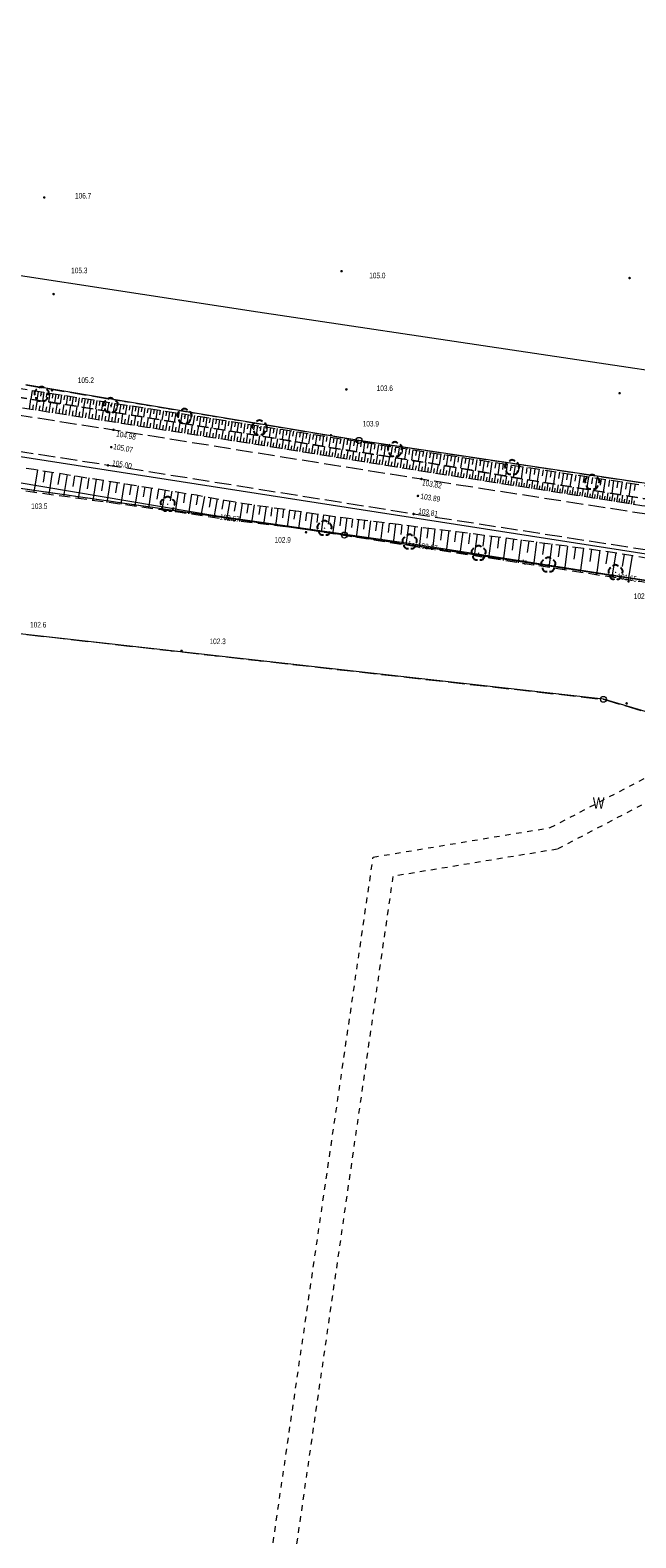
# Model space of a CAD drawing. Header units: inches. Extents: x 6497603 to 6502483, y 5925790 to 5934357.
# Tile 35 of 256: x 6500043 to 6500124, y 5926138 to 5926341. Entities that reach past the tile are written whole.
import ezdxf
from ezdxf.enums import TextEntityAlignment as Align

# ---------------------------------------------------------------- set-up
doc = ezdxf.new("R2010")
doc.units = ezdxf.units.IN
doc.header["$MEASUREMENT"] = 0
for name, pattern in [('1.5_0.75', [2.25, 1.5, -0.75]), ('2.25_0.75', [3, 2.25, -0.75]), ('219-1000', [0, 0]), ('egkk-1000', [3, 2.25, -0.75]), ('egug-1000', [1.5, 0.75, -0.75])]:
    doc.linetypes.add(name, pattern=pattern)
for name, color, linetype in [('000 Inne (niezydentyfikowane)', 7, 'Continuous'), ('202-punkt graniczny', 7, 'Continuous'), ('210-oznaczenie konturu użytku gruntowego', 7, 'Continuous'), ('217-kontur klasyfikacyjny', 7, 'Continuous'), ('218-kontur użytku gruntowego', 7, 'Continuous'), ('219-działka ewidencyjna', 7, 'Continuous'), ('drzewo liściaste', 7, 'Continuous'), ('jezdnia', 7, 'Continuous'), ('pikieta naturalna', 7, 'Continuous'), ('pikieta naturalna-Atr2', 7, 'Continuous'), ('pikieta sztuczna', 7, 'Continuous'), ('pikieta sztuczna-Atr2', 7, 'Continuous'), ('przewód telekomunikacyjny podziemny', 7, 'Continuous'), ('przewód telekomunikacyjny podziemny-Atr1', 7, 'Continuous'), ('rzędna', 7, 'Continuous'), ('rzędna-Atr2', 7, 'Continuous'), ('skarpa nieumocniona', 7, 'Continuous')]:
    doc.layers.add(name, color=color, linetype=linetype)
doc.styles.get("Standard").update_dxf_attribs({"font": 'arial.ttf'})

# ---------------------------------------------------------------- blocks, each defined once
blk = doc.blocks.new('202')
at = {"color": 0, "linetype": 'Continuous', "lineweight": 0}
blk.add_circle((0, 0), 0.4, dxfattribs=at)
blk = doc.blocks.new('OP021')
at = {"linetype": 'Continuous', "lineweight": 13}
h = blk.add_hatch(color=0, dxfattribs=at)
edge = h.paths.add_edge_path()
edge.add_arc((0, 0), 0.1, 0, 360)
at = {"color": 0, "linetype": 'Continuous', "lineweight": -3}
for centre, start, end in [((-0.476, 0.154), 110.388, 213.756), ((0, 0.5), 38.316, 141.684), ((0.476, 0.154), 326.244, 69.612), ((-0.294, -0.404), 182.272, 285.64), ((0.294, -0.404), 254.36, 357.728), ((0.294, -0.404), 254.36, 357.728)]:
    blk.add_arc(centre, 0.5, start, end, dxfattribs=at)
blk = doc.blocks.new('PW01')
at = {"linetype": 'Continuous', "lineweight": 13}
h = blk.add_hatch(color=0, dxfattribs=at)
edge = h.paths.add_edge_path()
edge.add_arc((0, 0), 0.18, 0, 360)

msp = doc.modelspace()

# ---------------------------------------------------------------- linework, layer by layer
at = {"layer": '000 Inne (niezydentyfikowane)', "color": 7, "linetype": 'Continuous', "lineweight": 18, "flags": 128}
for points in [[(6500042.53, 5926290.03), (6500042.74, 5926291.37)], [(6500042.92, 5926292.55), (6500042.74, 5926291.37)], [(6500043.32, 5926292.49), (6500043.23, 5926291.9)], [(6500043.71, 5926292.43), (6500043.53, 5926291.25)], [(6500044.11, 5926292.37), (6500044.02, 5926291.78)], [(6500044.5, 5926292.31), (6500044.32, 5926291.12)], [(6500044.9, 5926292.25), (6500044.81, 5926291.65)], [(6500045.29, 5926292.19), (6500045.11, 5926291)], [(6500045.69, 5926292.12), (6500045.6, 5926291.53)], [(6500046.08, 5926292.06), (6500045.9, 5926290.88)], [(6500046.48, 5926292), (6500046.38, 5926291.41)], [(6500046.87, 5926291.94), (6500046.69, 5926290.76)], [(6500047.26, 5926291.88), (6500047.17, 5926291.29)], [(6500047.66, 5926291.82), (6500047.47, 5926290.64)], [(6500048.05, 5926291.76), (6500047.96, 5926291.17)], [(6500048.44, 5926291.7), (6500048.26, 5926290.52)], [(6500048.84, 5926291.63), (6500048.74, 5926291.04)], [(6500049.23, 5926291.57), (6500049.05, 5926290.39)], [(6500049.62, 5926291.51), (6500049.53, 5926290.92)], [(6500050.02, 5926291.45), (6500049.83, 5926290.26)], [(6500050.42, 5926291.39), (6500050.32, 5926290.79)], [(6500042.98, 5926289.96), (6500043.08, 5926290.63)], [(6500043.42, 5926289.89), (6500043.63, 5926291.23)], [(6500043.87, 5926289.83), (6500043.97, 5926290.49)], [(6500044.31, 5926289.76), (6500044.52, 5926291.09)], [(6500044.76, 5926289.69), (6500044.86, 5926290.36)], [(6500045.2, 5926289.62), (6500045.41, 5926290.96)], [(6500045.65, 5926289.55), (6500045.75, 5926290.22)], [(6500046.1, 5926289.48), (6500046.3, 5926290.82)], [(6500046.54, 5926289.41), (6500046.65, 5926290.08)], [(6500046.99, 5926289.34), (6500047.2, 5926290.68)], [(6500047.44, 5926289.27), (6500047.54, 5926289.94)], [(6500047.88, 5926289.2), (6500048.09, 5926290.54)], [(6500048.33, 5926289.13), (6500048.43, 5926289.8)], [(6500048.77, 5926289.07), (6500048.98, 5926290.4)], [(6500049.22, 5926289), (6500049.32, 5926289.66)], [(6500049.66, 5926288.93), (6500049.87, 5926290.26)], [(6500050.1, 5926288.86), (6500050.21, 5926289.52)], [(6500050.54, 5926288.79), (6500050.75, 5926290.12)], [(6500050.81, 5926291.33), (6500050.63, 5926290.14)], [(6500050.98, 5926288.72), (6500051.09, 5926289.38)], [(6500051.21, 5926291.27), (6500051.12, 5926290.67)], [(6500051.61, 5926291.2), (6500051.42, 5926290.01)], [(6500051.42, 5926288.65), (6500051.63, 5926289.97)], [(6500052.01, 5926291.14), (6500051.91, 5926290.54)], [(6500052.41, 5926291.08), (6500052.22, 5926289.88)], [(6500052.3, 5926288.52), (6500052.5, 5926289.83)], [(6500052.81, 5926291.02), (6500052.71, 5926290.42)], [(6500053.21, 5926290.96), (6500053.02, 5926289.75)], [(6500053.17, 5926288.38), (6500053.38, 5926289.69)], [(6500053.61, 5926290.89), (6500053.51, 5926290.29)], [(6500054.01, 5926290.83), (6500053.82, 5926289.62)], [(6500054.04, 5926288.25), (6500054.25, 5926289.55)], [(6500054.41, 5926290.77), (6500054.32, 5926290.16)], [(6500054.82, 5926290.71), (6500054.63, 5926289.49)], [(6500054.91, 5926288.11), (6500055.11, 5926289.41)], [(6500055.22, 5926290.64), (6500055.13, 5926290.03)], [(6500055.63, 5926290.58), (6500055.44, 5926289.36)], [(6500056.04, 5926290.52), (6500055.94, 5926289.9)], [(6500056.44, 5926290.45), (6500056.25, 5926289.23)], [(6500056.85, 5926290.39), (6500056.76, 5926289.78)], [(6500057.26, 5926290.33), (6500057.07, 5926289.1)], [(6500057.67, 5926290.26), (6500057.57, 5926289.65)], [(6500058.08, 5926290.2), (6500057.89, 5926288.96)], [(6500058.49, 5926290.13), (6500058.4, 5926289.52)], [(6500058.9, 5926290.07), (6500058.71, 5926288.83)], [(6500059.32, 5926290.01), (6500059.22, 5926289.39)], [(6500059.73, 5926289.94), (6500059.54, 5926288.7)], [(6500060.14, 5926289.88), (6500060.05, 5926289.26)], [(6500060.56, 5926289.81), (6500060.36, 5926288.57)], [(6500060.97, 5926289.75), (6500060.88, 5926289.12)], [(6500061.39, 5926289.68), (6500061.19, 5926288.43)], [(6500061.81, 5926289.62), (6500061.71, 5926288.99)], [(6500062.22, 5926289.55), (6500062.03, 5926288.3)], [(6500062.64, 5926289.49), (6500062.54, 5926288.86)], [(6500063.06, 5926289.42), (6500062.86, 5926288.16)], [(6500063.48, 5926289.35), (6500063.38, 5926288.73)], [(6500051.86, 5926288.59), (6500051.96, 5926289.24)], [(6500052.74, 5926288.45), (6500052.84, 5926289.11)], [(6500053.61, 5926288.31), (6500053.71, 5926288.97)], [(6500054.48, 5926288.18), (6500054.58, 5926288.83)], [(6500055.34, 5926288.04), (6500055.45, 5926288.69)], [(6500055.78, 5926287.98), (6500055.98, 5926289.27)], [(6500056.21, 5926287.91), (6500056.31, 5926288.56)], [(6500056.64, 5926287.84), (6500056.84, 5926289.13)], [(6500057.07, 5926287.77), (6500057.17, 5926288.42)], [(6500057.5, 5926287.71), (6500057.7, 5926288.99)], [(6500057.93, 5926287.64), (6500058.03, 5926288.28)], [(6500058.35, 5926287.57), (6500058.56, 5926288.86)], [(6500058.78, 5926287.51), (6500058.88, 5926288.15)], [(6500059.21, 5926287.44), (6500059.41, 5926288.72)], [(6500059.63, 5926287.37), (6500059.73, 5926288.01)], [(6500060.06, 5926287.31), (6500060.26, 5926288.58)], [(6500060.49, 5926287.24), (6500060.58, 5926287.88)], [(6500060.91, 5926287.17), (6500061.11, 5926288.45)], [(6500061.33, 5926287.11), (6500061.43, 5926287.74)], [(6500061.76, 5926287.04), (6500061.95, 5926288.31)], [(6500062.18, 5926286.97), (6500062.28, 5926287.61)], [(6500062.6, 5926286.91), (6500062.8, 5926288.17)], [(6500063.02, 5926286.84), (6500063.12, 5926287.47)], [(6500063.44, 5926286.78), (6500063.64, 5926288.04)], [(6500063.89, 5926289.29), (6500063.7, 5926288.03)], [(6500063.86, 5926286.71), (6500063.96, 5926287.34)], [(6500064.31, 5926289.22), (6500064.21, 5926288.59)], [(6500064.28, 5926286.65), (6500064.48, 5926287.9)], [(6500064.73, 5926289.16), (6500064.54, 5926287.89)], [(6500065.15, 5926289.09), (6500065.05, 5926288.46)], [(6500065.12, 5926286.51), (6500065.31, 5926287.77)], [(6500065.57, 5926289.02), (6500065.38, 5926287.76)], [(6500066, 5926288.96), (6500065.9, 5926288.32)], [(6500065.95, 5926286.38), (6500066.15, 5926287.63)], [(6500066.42, 5926288.89), (6500066.22, 5926287.62)], [(6500066.84, 5926288.82), (6500066.74, 5926288.19)], [(6500066.78, 5926286.25), (6500066.98, 5926287.5)], [(6500067.26, 5926288.76), (6500067.06, 5926287.49)], [(6500067.69, 5926288.69), (6500067.59, 5926288.06)], [(6500067.61, 5926286.12), (6500067.81, 5926287.37)], [(6500068.11, 5926288.62), (6500067.91, 5926287.35)], [(6500068.53, 5926288.56), (6500068.43, 5926287.92)], [(6500068.96, 5926288.49), (6500068.76, 5926287.21)], [(6500069.38, 5926288.42), (6500069.28, 5926287.79)], [(6500069.81, 5926288.36), (6500069.61, 5926287.08)], [(6500070.24, 5926288.29), (6500070.14, 5926287.65)], [(6500070.66, 5926288.22), (6500070.46, 5926286.94)], [(6500071.09, 5926288.16), (6500070.99, 5926287.51)], [(6500071.52, 5926288.09), (6500071.32, 5926286.8)], [(6500071.95, 5926288.02), (6500071.85, 5926287.38)], [(6500072.38, 5926287.95), (6500072.17, 5926286.66)], [(6500072.81, 5926287.89), (6500072.7, 5926287.24)], [(6500073.24, 5926287.82), (6500073.03, 5926286.52)], [(6500073.67, 5926287.75), (6500073.57, 5926287.1)], [(6500074.1, 5926287.68), (6500073.9, 5926286.38)], [(6500074.54, 5926287.61), (6500074.44, 5926286.96)], [(6500074.97, 5926287.55), (6500074.77, 5926286.23)], [(6500075.41, 5926287.48), (6500075.31, 5926286.82)], [(6500075.85, 5926287.41), (6500075.64, 5926286.09)], [(6500076.29, 5926287.34), (6500076.19, 5926286.68)], [(6500064.7, 5926286.58), (6500064.8, 5926287.21)], [(6500065.54, 5926286.45), (6500065.63, 5926287.08)], [(6500066.37, 5926286.32), (6500066.47, 5926286.94)], [(6500067.2, 5926286.19), (6500067.3, 5926286.81)], [(6500068.03, 5926286.06), (6500068.12, 5926286.68)], [(6500068.44, 5926285.99), (6500068.63, 5926287.23)], [(6500068.85, 5926285.93), (6500068.95, 5926286.55)], [(6500069.27, 5926285.87), (6500069.46, 5926287.1)], [(6500069.68, 5926285.8), (6500069.77, 5926286.42)], [(6500070.09, 5926285.74), (6500070.28, 5926286.97)], [(6500070.5, 5926285.67), (6500070.59, 5926286.29)], [(6500070.91, 5926285.61), (6500071.1, 5926286.84)], [(6500071.32, 5926285.55), (6500071.41, 5926286.16)], [(6500071.72, 5926285.48), (6500071.91, 5926286.7)], [(6500072.13, 5926285.42), (6500072.22, 5926286.03)], [(6500072.53, 5926285.35), (6500072.72, 5926286.57)], [(6500072.94, 5926285.29), (6500073.03, 5926285.9)], [(6500073.34, 5926285.23), (6500073.54, 5926286.44)], [(6500073.74, 5926285.16), (6500073.84, 5926285.77)], [(6500074.14, 5926285.1), (6500074.34, 5926286.3)], [(6500074.55, 5926285.03), (6500074.64, 5926285.63)], [(6500074.95, 5926284.97), (6500075.14, 5926286.17)], [(6500075.35, 5926284.9), (6500075.44, 5926285.5)], [(6500075.75, 5926284.84), (6500075.94, 5926286.04)], [(6500076.15, 5926284.77), (6500076.24, 5926285.37)], [(6500076.73, 5926287.27), (6500076.52, 5926285.94)], [(6500076.54, 5926284.71), (6500076.74, 5926285.91)], [(6500077.17, 5926287.2), (6500077.07, 5926286.53)], [(6500077.34, 5926284.58), (6500077.53, 5926285.77)], [(6500077.61, 5926287.13), (6500077.41, 5926285.8)], [(6500078.06, 5926287.06), (6500077.95, 5926286.39)], [(6500078.13, 5926284.45), (6500078.33, 5926285.64)], [(6500078.5, 5926286.99), (6500078.29, 5926285.65)], [(6500078.95, 5926286.92), (6500078.85, 5926286.25)], [(6500078.93, 5926284.32), (6500079.12, 5926285.51)], [(6500079.4, 5926286.85), (6500079.19, 5926285.5)], [(6500079.72, 5926284.2), (6500079.91, 5926285.38)], [(6500079.85, 5926286.78), (6500079.74, 5926286.1)], [(6500080.3, 5926286.71), (6500080.09, 5926285.35)], [(6500080.51, 5926284.07), (6500080.7, 5926285.25)], [(6500080.75, 5926286.64), (6500080.64, 5926285.96)], [(6500081.2, 5926286.57), (6500080.99, 5926285.2)], [(6500081.66, 5926286.49), (6500081.55, 5926285.81)], [(6500082.11, 5926286.42), (6500081.9, 5926285.05)], [(6500082.57, 5926286.35), (6500082.46, 5926285.66)], [(6500083.03, 5926286.28), (6500082.81, 5926284.9)], [(6500083.48, 5926286.21), (6500083.38, 5926285.52)], [(6500083.94, 5926286.13), (6500083.73, 5926284.75)], [(6500084.41, 5926286.06), (6500084.3, 5926285.37)], [(6500084.87, 5926285.99), (6500084.65, 5926284.6)], [(6500085.33, 5926285.92), (6500085.22, 5926285.22)], [(6500085.79, 5926285.84), (6500085.57, 5926284.46)], [(6500086.25, 5926285.77), (6500086.14, 5926285.08)], [(6500086.71, 5926285.7), (6500086.5, 5926284.32)], [(6500087.17, 5926285.63), (6500087.07, 5926284.94)], [(6500087.63, 5926285.56), (6500087.42, 5926284.17)], [(6500088.1, 5926285.49), (6500087.99, 5926284.79)], [(6500088.56, 5926285.42), (6500088.35, 5926284.03)], [(6500089.02, 5926285.34), (6500088.91, 5926284.65)], [(6500089.48, 5926285.27), (6500089.27, 5926283.88)], [(6500076.94, 5926284.64), (6500077.04, 5926285.24)], [(6500077.74, 5926284.52), (6500077.83, 5926285.11)], [(6500078.53, 5926284.39), (6500078.63, 5926284.98)], [(6500079.32, 5926284.26), (6500079.42, 5926284.85)], [(6500080.11, 5926284.13), (6500080.21, 5926284.72)], [(6500080.9, 5926284), (6500081, 5926284.59)], [(6500081.29, 5926283.94), (6500081.48, 5926285.12)], [(6500081.69, 5926283.88), (6500081.78, 5926284.47)], [(6500082.08, 5926283.81), (6500082.27, 5926284.99)], [(6500082.47, 5926283.75), (6500082.57, 5926284.34)], [(6500082.86, 5926283.69), (6500083.05, 5926284.86)], [(6500083.25, 5926283.62), (6500083.35, 5926284.21)], [(6500083.64, 5926283.56), (6500083.83, 5926284.73)], [(6500084.04, 5926283.5), (6500084.13, 5926284.08)], [(6500084.43, 5926283.43), (6500084.62, 5926284.61)], [(6500084.82, 5926283.37), (6500084.92, 5926283.96)], [(6500085.22, 5926283.3), (6500085.41, 5926284.49)], [(6500085.61, 5926283.24), (6500085.71, 5926283.83)], [(6500086.01, 5926283.18), (6500086.2, 5926284.36)], [(6500086.4, 5926283.11), (6500086.5, 5926283.71)], [(6500086.8, 5926283.05), (6500086.99, 5926284.24)], [(6500087.2, 5926282.98), (6500087.3, 5926283.58)], [(6500087.6, 5926282.92), (6500087.79, 5926284.11)], [(6500088, 5926282.85), (6500088.09, 5926283.45)], [(6500088.4, 5926282.79), (6500088.59, 5926283.99)], [(6500088.8, 5926282.72), (6500088.9, 5926283.32)], [(6500089.2, 5926282.66), (6500089.39, 5926283.86)], [(6500089.95, 5926285.2), (6500089.84, 5926284.51)], [(6500090.01, 5926282.53), (6500090.2, 5926283.74)], [(6500090.41, 5926285.13), (6500090.2, 5926283.74)], [(6500090.88, 5926285.06), (6500090.77, 5926284.36)], [(6500090.81, 5926282.4), (6500091.01, 5926283.61)], [(6500091.34, 5926284.99), (6500091.13, 5926283.59)], [(6500091.63, 5926282.27), (6500091.82, 5926283.48)], [(6500091.8, 5926284.92), (6500091.7, 5926284.22)], [(6500092.27, 5926284.84), (6500092.06, 5926283.45)], [(6500092.44, 5926282.13), (6500092.64, 5926283.36)], [(6500092.74, 5926284.77), (6500092.63, 5926284.07)], [(6500093.2, 5926284.7), (6500092.99, 5926283.3)], [(6500093.26, 5926282), (6500093.46, 5926283.23)], [(6500093.67, 5926284.63), (6500093.56, 5926283.93)], [(6500094.13, 5926284.56), (6500093.92, 5926283.16)], [(6500094.6, 5926284.49), (6500094.49, 5926283.78)], [(6500095.07, 5926284.41), (6500094.85, 5926283.01)], [(6500095.54, 5926284.34), (6500095.43, 5926283.64)], [(6500096.01, 5926284.27), (6500095.79, 5926282.86)], [(6500096.48, 5926284.2), (6500096.37, 5926283.49)], [(6500096.94, 5926284.13), (6500096.73, 5926282.72)], [(6500097.41, 5926284.05), (6500097.31, 5926283.35)], [(6500097.88, 5926283.98), (6500097.67, 5926282.56)], [(6500098.36, 5926283.91), (6500098.25, 5926283.2)], [(6500098.83, 5926283.84), (6500098.61, 5926282.4)], [(6500099.31, 5926283.76), (6500099.2, 5926283.04)], [(6500099.79, 5926283.69), (6500099.57, 5926282.24)], [(6500100.27, 5926283.61), (6500100.16, 5926282.88)], [(6500100.76, 5926283.54), (6500100.53, 5926282.07)], [(6500101.25, 5926283.47), (6500101.13, 5926282.73)], [(6500101.74, 5926283.39), (6500101.51, 5926281.9)], [(6500102.23, 5926283.31), (6500102.12, 5926282.57)], [(6500102.73, 5926283.24), (6500102.5, 5926281.73)], [(6500043.61, 5926281.86), (6500043.13, 5926278.84)], [(6500044.62, 5926281.7), (6500044.38, 5926280.2)], [(6500045.62, 5926281.55), (6500045.15, 5926278.56)], [(6500046.62, 5926281.39), (6500046.38, 5926279.91)], [(6500047.61, 5926281.23), (6500047.14, 5926278.29)], [(6500089.6, 5926282.59), (6500089.7, 5926283.2)], [(6500090.41, 5926282.46), (6500090.51, 5926283.07)], [(6500091.22, 5926282.33), (6500091.32, 5926282.94)], [(6500092.03, 5926282.2), (6500092.13, 5926282.81)], [(6500092.85, 5926282.07), (6500092.95, 5926282.68)], [(6500093.67, 5926281.94), (6500093.77, 5926282.55)], [(6500094.08, 5926281.87), (6500094.28, 5926283.1)], [(6500094.49, 5926281.8), (6500094.59, 5926282.42)], [(6500094.9, 5926281.74), (6500095.09, 5926282.97)], [(6500095.31, 5926281.67), (6500095.41, 5926282.29)], [(6500095.72, 5926281.61), (6500095.92, 5926282.84)], [(6500096.13, 5926281.55), (6500096.23, 5926282.16)], [(6500096.55, 5926281.48), (6500096.74, 5926282.72)], [(6500096.96, 5926281.42), (6500097.05, 5926282.03)], [(6500097.36, 5926281.35), (6500097.56, 5926282.58)], [(6500097.77, 5926281.29), (6500097.87, 5926281.9)], [(6500098.18, 5926281.23), (6500098.37, 5926282.44)], [(6500098.58, 5926281.16), (6500098.67, 5926281.77)], [(6500098.98, 5926281.1), (6500099.17, 5926282.31)], [(6500099.38, 5926281.04), (6500099.47, 5926281.64)], [(6500099.77, 5926280.98), (6500099.96, 5926282.17)], [(6500100.17, 5926280.92), (6500100.26, 5926281.51)], [(6500100.56, 5926280.85), (6500100.75, 5926282.03)], [(6500100.95, 5926280.79), (6500101.04, 5926281.38)], [(6500101.34, 5926280.73), (6500101.52, 5926281.9)], [(6500101.73, 5926280.67), (6500101.82, 5926281.25)], [(6500102.11, 5926280.61), (6500102.29, 5926281.77)], [(6500102.88, 5926280.49), (6500103.05, 5926281.64)], [(6500103.23, 5926283.16), (6500103.11, 5926282.4)], [(6500103.73, 5926283.08), (6500103.5, 5926281.56)], [(6500103.63, 5926280.38), (6500103.81, 5926281.51)], [(6500104.24, 5926283.01), (6500104.12, 5926282.24)], [(6500104.38, 5926280.26), (6500104.56, 5926281.38)], [(6500104.75, 5926282.93), (6500104.51, 5926281.39)], [(6500105.12, 5926280.14), (6500105.29, 5926281.25)], [(6500105.26, 5926282.85), (6500105.14, 5926282.07)], [(6500105.77, 5926282.77), (6500105.53, 5926281.21)], [(6500106.29, 5926282.69), (6500106.17, 5926281.91)], [(6500106.81, 5926282.61), (6500106.57, 5926281.03)], [(6500107.34, 5926282.53), (6500107.21, 5926281.74)], [(6500107.86, 5926282.45), (6500107.62, 5926280.85)], [(6500108.39, 5926282.37), (6500108.27, 5926281.57)], [(6500108.93, 5926282.28), (6500108.68, 5926280.67)], [(6500109.46, 5926282.2), (6500109.34, 5926281.39)], [(6500110, 5926282.12), (6500109.75, 5926280.49)], [(6500110.54, 5926282.04), (6500110.42, 5926281.22)], [(6500111.09, 5926281.95), (6500110.84, 5926280.32)], [(6500111.63, 5926281.87), (6500111.51, 5926281.05)], [(6500112.18, 5926281.78), (6500111.93, 5926280.14)], [(6500112.73, 5926281.7), (6500112.6, 5926280.87)], [(6500113.28, 5926281.62), (6500113.02, 5926279.96)], [(6500113.83, 5926281.53), (6500113.7, 5926280.7)], [(6500114.38, 5926281.45), (6500114.13, 5926279.78)], [(6500114.94, 5926281.36), (6500114.81, 5926280.53)], [(6500115.49, 5926281.28), (6500115.24, 5926279.6)], [(6500116.05, 5926281.19), (6500115.92, 5926280.35)], [(6500048.59, 5926281.08), (6500048.36, 5926279.61)], [(6500049.57, 5926280.92), (6500049.11, 5926278.02)], [(6500050.54, 5926280.77), (6500050.31, 5926279.33)], [(6500051.5, 5926280.62), (6500051.05, 5926277.75)], [(6500052.46, 5926280.46), (6500052.23, 5926279.04)], [(6500053.41, 5926280.31), (6500052.96, 5926277.49)], [(6500054.35, 5926280.17), (6500054.13, 5926278.76)], [(6500055.29, 5926280.02), (6500054.85, 5926277.23)], [(6500056.22, 5926279.87), (6500056.01, 5926278.48)], [(6500057.15, 5926279.72), (6500056.71, 5926276.97)], [(6500058.07, 5926279.58), (6500057.85, 5926278.21)], [(6500058.98, 5926279.43), (6500058.55, 5926276.72)], [(6500059.89, 5926279.29), (6500059.68, 5926277.94)], [(6500102.5, 5926280.55), (6500102.59, 5926281.13)], [(6500103.26, 5926280.43), (6500103.34, 5926281)], [(6500104.01, 5926280.32), (6500104.1, 5926280.88)], [(6500104.75, 5926280.2), (6500104.84, 5926280.76)], [(6500105.49, 5926280.09), (6500105.58, 5926280.64)], [(6500105.85, 5926280.03), (6500106.03, 5926281.13)], [(6500106.22, 5926279.97), (6500106.3, 5926280.52)], [(6500106.58, 5926279.92), (6500106.75, 5926281)], [(6500106.94, 5926279.86), (6500107.03, 5926280.4)], [(6500107.3, 5926279.8), (6500107.47, 5926280.88)], [(6500107.66, 5926279.75), (6500107.74, 5926280.28)], [(6500108.01, 5926279.69), (6500108.18, 5926280.76)], [(6500108.36, 5926279.64), (6500108.45, 5926280.17)], [(6500108.72, 5926279.58), (6500108.88, 5926280.64)], [(6500109.06, 5926279.53), (6500109.15, 5926280.05)], [(6500109.41, 5926279.47), (6500109.58, 5926280.52)], [(6500109.76, 5926279.42), (6500109.84, 5926279.94)], [(6500110.11, 5926279.37), (6500110.27, 5926280.41)], [(6500110.45, 5926279.31), (6500110.53, 5926279.83)], [(6500110.8, 5926279.26), (6500110.96, 5926280.29)], [(6500111.14, 5926279.2), (6500111.22, 5926279.72)], [(6500111.49, 5926279.15), (6500111.65, 5926280.18)], [(6500111.83, 5926279.1), (6500111.91, 5926279.61)], [(6500112.17, 5926279.04), (6500112.34, 5926280.07)], [(6500112.52, 5926278.99), (6500112.6, 5926279.5)], [(6500112.86, 5926278.94), (6500113.02, 5926279.96)], [(6500113.2, 5926278.88), (6500113.28, 5926279.39)], [(6500113.54, 5926278.83), (6500113.7, 5926279.85)], [(6500113.88, 5926278.78), (6500113.96, 5926279.29)], [(6500114.22, 5926278.72), (6500114.38, 5926279.74)], [(6500114.56, 5926278.67), (6500114.64, 5926279.18)], [(6500114.89, 5926278.62), (6500115.05, 5926279.63)], [(6500115.57, 5926278.51), (6500115.73, 5926279.52)], [(6500116.24, 5926278.4), (6500116.4, 5926279.41)], [(6500116.61, 5926281.1), (6500116.35, 5926279.42)], [(6500116.91, 5926278.3), (6500117.07, 5926279.3)], [(6500117.17, 5926281.02), (6500117.04, 5926280.17)], [(6500117.73, 5926280.93), (6500117.47, 5926279.24)], [(6500117.58, 5926278.19), (6500117.74, 5926279.2)], [(6500118.29, 5926280.85), (6500118.16, 5926280)], [(6500118.86, 5926280.76), (6500118.6, 5926279.06)], [(6500119.43, 5926280.67), (6500119.3, 5926279.82)], [(6500119.99, 5926280.58), (6500119.73, 5926278.87)], [(6500120.56, 5926280.5), (6500120.43, 5926279.64)], [(6500121.13, 5926280.41), (6500120.87, 5926278.69)], [(6500121.71, 5926280.32), (6500121.58, 5926279.46)], [(6500122.28, 5926280.23), (6500122.02, 5926278.5)], [(6500122.86, 5926280.14), (6500122.72, 5926279.28)], [(6500123.44, 5926280.06), (6500123.17, 5926278.32)], [(6500124.01, 5926279.97), (6500123.88, 5926279.09)], [(6500060.79, 5926279.15), (6500060.37, 5926276.47)], [(6500061.68, 5926279.01), (6500061.47, 5926277.68)], [(6500062.57, 5926278.87), (6500062.16, 5926276.22)], [(6500063.46, 5926278.73), (6500063.25, 5926277.41)], [(6500064.33, 5926278.59), (6500063.92, 5926275.96)], [(6500065.21, 5926278.44), (6500064.97, 5926277.14)], [(6500066.08, 5926278.29), (6500065.61, 5926275.71)], [(6500066.94, 5926278.13), (6500066.71, 5926276.85)], [(6500067.8, 5926277.98), (6500067.34, 5926275.44)], [(6500068.64, 5926277.83), (6500068.42, 5926276.57)], [(6500069.48, 5926277.68), (6500069.04, 5926275.19)], [(6500070.32, 5926277.53), (6500070.1, 5926276.29)], [(6500071.14, 5926277.38), (6500070.8, 5926274.93)], [(6500071.96, 5926277.26), (6500071.79, 5926276.05)], [(6500072.78, 5926277.15), (6500072.43, 5926274.74)], [(6500115.23, 5926278.56), (6500115.31, 5926279.07)], [(6500115.91, 5926278.46), (6500115.99, 5926278.96)], [(6500116.58, 5926278.35), (6500116.66, 5926278.85)], [(6500117.25, 5926278.24), (6500117.33, 5926278.75)], [(6500117.92, 5926278.14), (6500118, 5926278.64)], [(6500118.25, 5926278.09), (6500118.41, 5926279.09)], [(6500118.58, 5926278.03), (6500118.66, 5926278.53)], [(6500118.92, 5926277.98), (6500119.07, 5926278.98)], [(6500119.25, 5926277.93), (6500119.33, 5926278.43)], [(6500119.58, 5926277.88), (6500119.74, 5926278.87)], [(6500119.91, 5926277.82), (6500119.99, 5926278.32)], [(6500120.24, 5926277.77), (6500120.4, 5926278.77)], [(6500120.57, 5926277.72), (6500120.65, 5926278.22)], [(6500120.9, 5926277.67), (6500121.06, 5926278.66)], [(6500121.23, 5926277.62), (6500121.31, 5926278.11)], [(6500121.56, 5926277.56), (6500121.72, 5926278.55)], [(6500121.89, 5926277.51), (6500121.97, 5926278)], [(6500122.22, 5926277.46), (6500122.38, 5926278.45)], [(6500122.55, 5926277.41), (6500122.63, 5926277.9)], [(6500122.88, 5926277.36), (6500123.03, 5926278.34)], [(6500123.2, 5926277.3), (6500123.28, 5926277.8)], [(6500123.53, 5926277.25), (6500123.68, 5926278.23)], [(6500123.86, 5926277.2), (6500123.93, 5926277.69)], [(6500073.58, 5926277.03), (6500073.41, 5926275.84)], [(6500074.38, 5926276.92), (6500074.04, 5926274.54)], [(6500075.17, 5926276.81), (6500075.01, 5926275.63)], [(6500075.96, 5926276.69), (6500075.63, 5926274.35)], [(6500076.74, 5926276.58), (6500076.58, 5926275.42)], [(6500077.52, 5926276.47), (6500077.19, 5926274.16)], [(6500078.29, 5926276.36), (6500078.13, 5926275.22)], [(6500079.06, 5926276.25), (6500078.73, 5926273.97)], [(6500079.82, 5926276.14), (6500079.66, 5926275)], [(6500080.58, 5926276.03), (6500080.26, 5926273.73)], [(6500081.35, 5926275.93), (6500081.19, 5926274.77)], [(6500082.12, 5926275.82), (6500081.79, 5926273.5)], [(6500082.89, 5926275.71), (6500082.73, 5926274.54)], [(6500083.67, 5926275.6), (6500083.33, 5926273.26)], [(6500084.44, 5926275.49), (6500084.3, 5926274.31)], [(6500085.23, 5926275.39), (6500084.93, 5926273.02)], [(6500086.02, 5926275.29), (6500085.87, 5926274.09)], [(6500086.81, 5926275.2), (6500086.51, 5926272.77)], [(6500087.62, 5926275.1), (6500087.47, 5926273.87)], [(6500088.44, 5926275), (6500088.13, 5926272.52)], [(6500089.26, 5926274.9), (6500089.11, 5926273.64)], [(6500090.09, 5926274.79), (6500089.78, 5926272.26)], [(6500090.93, 5926274.69), (6500090.78, 5926273.41)], [(6500091.79, 5926274.58), (6500091.47, 5926271.99)], [(6500092.65, 5926274.48), (6500092.49, 5926273.17)], [(6500093.52, 5926274.37), (6500093.19, 5926271.72)], [(6500094.4, 5926274.26), (6500094.23, 5926272.92)], [(6500095.29, 5926274.15), (6500094.95, 5926271.45)], [(6500096.18, 5926274.04), (6500096.02, 5926272.67)], [(6500097.09, 5926273.93), (6500096.75, 5926271.16)], [(6500098.01, 5926273.82), (6500097.84, 5926272.42)], [(6500098.94, 5926273.7), (6500098.59, 5926270.88)], [(6500099.88, 5926273.59), (6500099.7, 5926272.16)], [(6500100.83, 5926273.47), (6500100.45, 5926270.59)], [(6500101.78, 5926273.34), (6500101.59, 5926271.89)], [(6500102.75, 5926273.22), (6500102.36, 5926270.29)], [(6500103.72, 5926273.09), (6500103.52, 5926271.61)], [(6500104.7, 5926272.96), (6500104.31, 5926269.99)], [(6500105.69, 5926272.83), (6500105.49, 5926271.33)], [(6500106.68, 5926272.7), (6500106.28, 5926269.68)], [(6500107.68, 5926272.56), (6500107.48, 5926271.04)], [(6500108.7, 5926272.43), (6500108.29, 5926269.37)], [(6500109.71, 5926272.3), (6500109.51, 5926270.75)], [(6500110.74, 5926272.16), (6500110.33, 5926269.05)], [(6500111.78, 5926272.02), (6500111.57, 5926270.46)], [(6500112.82, 5926271.89), (6500112.4, 5926268.73)], [(6500113.87, 5926271.75), (6500113.66, 5926270.16)], [(6500114.93, 5926271.61), (6500114.5, 5926268.4)], [(6500115.99, 5926271.47), (6500115.78, 5926269.85)], [(6500117.07, 5926271.33), (6500116.64, 5926268.07)], [(6500118.15, 5926271.18), (6500117.94, 5926269.54)], [(6500119.25, 5926271.04), (6500118.81, 5926267.73)], [(6500120.34, 5926270.88), (6500120.07, 5926269.23)], [(6500121.44, 5926270.7), (6500120.9, 5926267.4)], [(6500122.54, 5926270.52), (6500122.27, 5926268.87)], [(6500123.64, 5926270.34), (6500123.1, 5926267.06)]]:
    msp.add_lwpolyline(points, dxfattribs=at)
at = {"layer": '217-kontur klasyfikacyjny', "color": 3, "linetype": 'egkk-1000', "lineweight": 18, "flags": 128}
for points in [[(6500042.05, 5926293.29), (6500086.87, 5926285.83)], [(6500086.87, 5926285.83), (6500141.11, 5926277.71)], [(6500084.92, 5926273.09), (6500040.09, 5926279.53)], [(6500139.68, 5926264.78), (6500084.92, 5926273.09)], [(6500039.23, 5926260.04), (6500119.76, 5926250.98)], [(6500119.76, 5926250.98), (6500157.72, 5926239.79)]]:
    msp.add_lwpolyline(points, dxfattribs=at)
at = {"layer": '218-kontur użytku gruntowego', "color": 3, "linetype": 'egug-1000', "lineweight": 18, "flags": 128}
for points in [[(6500042.05, 5926293.29), (6500086.87, 5926285.83)], [(6500086.87, 5926285.83), (6500141.11, 5926277.71)], [(6500084.92, 5926273.09), (6500040.09, 5926279.53)], [(6500139.68, 5926264.78), (6500084.92, 5926273.09)], [(6500039.23, 5926260.04), (6500119.76, 5926250.98)], [(6500119.76, 5926250.98), (6500157.72, 5926239.79)], [(6500112.61, 5926233.71), (6500130.54, 5926243.1)], [(6500130.21, 5926239.54), (6500113.57, 5926230.82)], [(6500088.78, 5926229.75), (6500112.61, 5926233.71)], [(6500113.57, 5926230.82), (6500091.43, 5926227.15)], [(6500070.12, 5926101.85), (6500088.78, 5926229.75)], [(6500091.43, 5926227.15), (6500073.24, 5926101.03)]]:
    msp.add_lwpolyline(points, dxfattribs=at)
at = {"layer": '219-działka ewidencyjna', "color": 3, "linetype": '219-1000', "lineweight": 18, "flags": 128}
for points in [[(6500086.87, 5926285.83), (6500042.05, 5926293.29)], [(6500141.11, 5926277.71), (6500086.87, 5926285.83)], [(6500140.23, 5926268.23), (6500040.74, 5926283.69)], [(6500084.92, 5926273.09), (6500040.09, 5926279.53)], [(6500139.68, 5926264.78), (6500084.92, 5926273.09)], [(6500119.76, 5926250.98), (6500039.23, 5926260.04)], [(6500157.72, 5926239.79), (6500119.76, 5926250.98)]]:
    msp.add_lwpolyline(points, dxfattribs=at)
at = {"layer": 'jezdnia', "color": 7, "linetype": '2.25_0.75', "lineweight": 18, "flags": 128}
msp.add_lwpolyline([(6500445.77, 5926225.13), (6500477.28, 5926219.98), (6500500.52, 5926216.32), (6500551.85, 5926208.28), (6500590.76, 5926201.99), (6500629.65, 5926195.92), (6500668.62, 5926189.73), (6500708.43, 5926183.37), (6500748.42, 5926176.93), (6500779.68, 5926172.04), (6500819.2, 5926165.9), (6500859.43, 5926159.56), (6500898.4, 5926153.26), (6500937.28, 5926147.22), (6500936.91, 5926144.94), (6500936.26, 5926142.38), (6500897.62, 5926148.36), (6500858.2, 5926154.58), (6500818.25, 5926160.88), (6500778.79, 5926167.14), (6500747.81, 5926171.88), (6500707.71, 5926178.38), (6500668.22, 5926184.67), (6500628.62, 5926190.86), (6500589.86, 5926197), (6500551.33, 5926203.18), (6500445.13, 5926220.13), (6500405, 5926226.56), (6500364.89, 5926233), (6500326.44, 5926239.09), (6500287.44, 5926245.14), (6500247.8, 5926251.49), (6500208.32, 5926257.73), (6500171.1, 5926263.74), (6500133.18, 5926269.89), (6500094.21, 5926275.92), (6500053.11, 5926282.47), (6499999.01, 5926290.88), (6499959.84, 5926296.95), (6499921.11, 5926303.13), (6499882.03, 5926309.23), (6499843.48, 5926315.33), (6499804.98, 5926321.39), (6499763.92, 5926325.7), (6499740.11, 5926328.2), (6499708.97, 5926329.7), (6499669.77, 5926331.59), (6499612.14, 5926332.17), (6499590.65, 5926333.3), (6499565.53, 5926335.73), (6499506.81, 5926343.39), (6499422.29, 5926354.7), (6499419.43, 5926354.99), (6499334.27, 5926366.31), (6499289.53, 5926369.55), (6499273.23, 5926369.35), (6499273.01, 5926371.91), (6499272.96, 5926374.41), (6499289.57, 5926374.85), (6499335.06, 5926371.26), (6499420.23, 5926359.86), (6499423.5, 5926359.5), (6499507.59, 5926348.2), (6499566.32, 5926340.5), (6499590.89, 5926338.22), (6499612.24, 5926337), (6499643.43, 5926336.46), (6499669.89, 5926336.53), (6499710.9, 5926336.33), (6499806.11, 5926326.28), (6499844.16, 5926320.23), (6499882.83, 5926314.04), (6499921.69, 5926307.83), (6499960.72, 5926301.83), (6499999.64, 5926295.76), (6500053.85, 5926287.25), (6500095.27, 5926280.64), (6500134.03, 5926274.62), (6500208.98, 5926262.68), (6500248.83, 5926256.34), (6500288.29, 5926250.03), (6500327.08, 5926244.06), (6500365.91, 5926238.01), (6500405.9, 5926231.52)], close=True, dxfattribs=at)
at = {"layer": 'przewód telekomunikacyjny podziemny', "color": 30, "linetype": 'Continuous', "lineweight": 18, "flags": 128}
for points in [[(6499615.22, 5926346.95), (6499667.89, 5926350.04), (6499708.07, 5926347.66), (6499725.73, 5926347.09), (6499739.04, 5926344.9), (6499745.53, 5926345.78), (6499749.91, 5926348.41), (6499758.66, 5926349.37), (6499813.25, 5926342.31), (6499870.81, 5926334.18), (6499919.76, 5926327.02), (6499979.55, 5926317.86), (6500021.7, 5926311.01), (6500073.28, 5926303.12), (6500141.69, 5926292.89)], [(6500132.02, 5926265.99), (6500121.1, 5926267.64), (6500094.18, 5926271.84), (6500067.49, 5926275.66), (6500005.99, 5926286.06), (6499968.2, 5926291.94), (6499922.84, 5926298.58), (6499883.49, 5926304.83), (6499830.9, 5926313.27), (6499820.11, 5926314.75), (6499782.26, 5926320.61), (6499752.54, 5926326.35), (6499711.95, 5926328.61), (6499656.27, 5926327.78), (6499636.08, 5926329.12)]]:
    msp.add_lwpolyline(points, dxfattribs=at)
at = {"layer": 'skarpa nieumocniona', "color": 7, "linetype": '1.5_0.75', "lineweight": 18, "flags": 128}
for points in [[(6499749.45, 5926336.67), (6499753.86, 5926336.14), (6499763.22, 5926334.89), (6499766.6, 5926334.49), (6499773.08, 5926333.54), (6499779.07, 5926332.87), (6499787.72, 5926331.66), (6499798.66, 5926330), (6499805.69, 5926328.97), (6499818.32, 5926326.97), (6499828.13, 5926325.39), (6499837.27, 5926323.99), (6499851.47, 5926321.79), (6499864.28, 5926319.83), (6499875.53, 5926317.98), (6499895.05, 5926314.89), (6499906.16, 5926313.05), (6499923.2, 5926310.27), (6499933.81, 5926308.4), (6499944.66, 5926306.66), (6499957.42, 5926304.55), (6499975.86, 5926301.39), (6499980.76, 5926300.65), (6499995.63, 5926298.37), (6500007.32, 5926296.6), (6500024.44, 5926293.94), (6500031.9, 5926292.95), (6500036.62, 5926292.31), (6500048.24, 5926290.52), (6500057.48, 5926289.03), (6500071.46, 5926286.78), (6500083.72, 5926284.75), (6500097.22, 5926282.64), (6500109.51, 5926280.53), (6500125.06, 5926278.01), (6500143.66, 5926275.45), (6500154.39, 5926274.01), (6500165.85, 5926272.33), (6500185.84, 5926269.57), (6500198.07, 5926267.57), (6500218.23, 5926263.69), (6500229.73, 5926261.55), (6500243.31, 5926259.93), (6500256.24, 5926257.84), (6500281.31, 5926254.05), (6500290.22, 5926252.73), (6500290.15, 5926251.37), (6500273.1, 5926253.93), (6500259.25, 5926256), (6500245.76, 5926258.14), (6500240.21, 5926258.97), (6500229.71, 5926260.39), (6500221.77, 5926261.66), (6500212.15, 5926263.16), (6500202.73, 5926264.75), (6500185.49, 5926267.69), (6500167.83, 5926270.49), (6500163.19, 5926271.15), (6500153.57, 5926272.65), (6500136.15, 5926275.31), (6500124.94, 5926277.03), (6500113.86, 5926278.78), (6500094.44, 5926281.81), (6500073.33, 5926285.23), (6500052.74, 5926288.45), (6500034.68, 5926291.25), (6500024.13, 5926292.79), (6500019.3, 5926293.43), (6500007.84, 5926295.15), (6500000.15, 5926296.26), (6499995.23, 5926297.06), (6499991.39, 5926297.52), (6499979.25, 5926299.16), (6499975.37, 5926299.97), (6499968.77, 5926301.18), (6499944.79, 5926305.2), (6499923.1, 5926309.06), (6499897.27, 5926313.13), (6499875.35, 5926316.66), (6499854.92, 5926319.92), (6499837.07, 5926322.7), (6499825.84, 5926324.47), (6499808.6, 5926327.23), (6499798.31, 5926328.89), (6499783.38, 5926331.36), (6499775.31, 5926332.29), (6499766.77, 5926333.35), (6499753.76, 5926334.97), (6499749.38, 5926335.47)], [(6499749.45, 5926336.67), (6499753.86, 5926336.14), (6499763.22, 5926334.89), (6499766.6, 5926334.49), (6499773.08, 5926333.54), (6499779.07, 5926332.87), (6499787.72, 5926331.66), (6499798.66, 5926330), (6499805.69, 5926328.97), (6499818.32, 5926326.97), (6499828.13, 5926325.39), (6499837.27, 5926323.99), (6499851.47, 5926321.79), (6499864.28, 5926319.83), (6499875.53, 5926317.98), (6499895.05, 5926314.89), (6499906.16, 5926313.05), (6499923.2, 5926310.27), (6499933.81, 5926308.4), (6499944.66, 5926306.66), (6499957.42, 5926304.55), (6499975.86, 5926301.39), (6499980.76, 5926300.65), (6499995.63, 5926298.37), (6500007.32, 5926296.6), (6500024.44, 5926293.94), (6500031.9, 5926292.95), (6500036.62, 5926292.31), (6500048.24, 5926290.52), (6500057.48, 5926289.03), (6500071.46, 5926286.78), (6500083.72, 5926284.75), (6500097.22, 5926282.64), (6500109.51, 5926280.53), (6500125.06, 5926278.01), (6500143.66, 5926275.45), (6500154.39, 5926274.01), (6500165.85, 5926272.33), (6500185.84, 5926269.57), (6500198.07, 5926267.57), (6500218.23, 5926263.69), (6500229.73, 5926261.55), (6500243.31, 5926259.93), (6500256.24, 5926257.84), (6500281.31, 5926254.05), (6500290.22, 5926252.73), (6500290.15, 5926251.37), (6500273.1, 5926253.93), (6500259.25, 5926256), (6500245.76, 5926258.14), (6500240.21, 5926258.97), (6500229.71, 5926260.39), (6500221.77, 5926261.66), (6500212.15, 5926263.16), (6500202.73, 5926264.75), (6500185.49, 5926267.69), (6500167.83, 5926270.49), (6500163.19, 5926271.15), (6500153.57, 5926272.65), (6500136.15, 5926275.31), (6500124.94, 5926277.03), (6500113.86, 5926278.78), (6500094.44, 5926281.81), (6500073.33, 5926285.23), (6500052.74, 5926288.45), (6500034.68, 5926291.25), (6500024.13, 5926292.79), (6500019.3, 5926293.43), (6500007.84, 5926295.15), (6500000.15, 5926296.26), (6499995.23, 5926297.06), (6499991.39, 5926297.52), (6499979.25, 5926299.16), (6499975.37, 5926299.97), (6499968.77, 5926301.18), (6499944.79, 5926305.2), (6499923.1, 5926309.06), (6499897.27, 5926313.13), (6499875.35, 5926316.66), (6499854.92, 5926319.92), (6499837.07, 5926322.7), (6499825.84, 5926324.47), (6499808.6, 5926327.23), (6499798.31, 5926328.89), (6499783.38, 5926331.36), (6499775.31, 5926332.29), (6499766.77, 5926333.35), (6499753.76, 5926334.97), (6499749.38, 5926335.47)], [(6499749.53, 5926337.75), (6499756.28, 5926337.08), (6499773.39, 5926334.99), (6499783.79, 5926333.68), (6499788.8, 5926332.87), (6499808.91, 5926329.98), (6499821, 5926328.13), (6499833.35, 5926326.3), (6499841.74, 5926324.99), (6499855.42, 5926322.75), (6499872.35, 5926319.98), (6499902.22, 5926316.1), (6499923.77, 5926312.95), (6499948.37, 5926309.19), (6499973.24, 5926305.52), (6499990.26, 5926302.49), (6500013.42, 5926298.02), (6500041.4, 5926292.79), (6500060.13, 5926289.88), (6500086.64, 5926285.71), (6500097.57, 5926284.03), (6500125.29, 5926279.77), (6500140.63, 5926277.51), (6500170.73, 5926272.89), (6500202.3, 5926267.92), (6500230.14, 5926263.6), (6500243.19, 5926261.57), (6500268.47, 5926257.75), (6500290.98, 5926254.58), (6500290.22, 5926252.73), (6500281.31, 5926254.05), (6500256.24, 5926257.84), (6500243.31, 5926259.93), (6500229.73, 5926261.55), (6500218.23, 5926263.69), (6500198.07, 5926267.57), (6500185.84, 5926269.57), (6500165.85, 5926272.33), (6500154.39, 5926274.01), (6500143.66, 5926275.45), (6500125.06, 5926278.01), (6500109.51, 5926280.53), (6500097.22, 5926282.64), (6500083.72, 5926284.75), (6500071.46, 5926286.78), (6500057.48, 5926289.03), (6500048.24, 5926290.52), (6500036.62, 5926292.31), (6500031.9, 5926292.95), (6500024.44, 5926293.94), (6500007.32, 5926296.6), (6499995.63, 5926298.37), (6499980.76, 5926300.65), (6499975.86, 5926301.39), (6499957.42, 5926304.55), (6499944.66, 5926306.66), (6499933.81, 5926308.4), (6499923.2, 5926310.27), (6499906.16, 5926313.05), (6499895.05, 5926314.89), (6499875.53, 5926317.98), (6499864.28, 5926319.83), (6499851.47, 5926321.79), (6499837.27, 5926323.99), (6499828.13, 5926325.39), (6499818.32, 5926326.97), (6499805.69, 5926328.97), (6499798.66, 5926330), (6499787.72, 5926331.66), (6499779.07, 5926332.87), (6499773.08, 5926333.54), (6499766.6, 5926334.49), (6499763.22, 5926334.89), (6499753.86, 5926336.14), (6499749.45, 5926336.67)], [(6499749.53, 5926337.75), (6499756.28, 5926337.08), (6499773.39, 5926334.99), (6499783.79, 5926333.68), (6499788.8, 5926332.87), (6499808.91, 5926329.98), (6499821, 5926328.13), (6499833.35, 5926326.3), (6499841.74, 5926324.99), (6499855.42, 5926322.75), (6499872.35, 5926319.98), (6499902.22, 5926316.1), (6499923.77, 5926312.95), (6499948.37, 5926309.19), (6499973.24, 5926305.52), (6499990.26, 5926302.49), (6500013.42, 5926298.02), (6500041.4, 5926292.79), (6500060.13, 5926289.88), (6500086.64, 5926285.71), (6500097.57, 5926284.03), (6500125.29, 5926279.77), (6500140.63, 5926277.51), (6500170.73, 5926272.89), (6500202.3, 5926267.92), (6500230.14, 5926263.6), (6500243.19, 5926261.57), (6500268.47, 5926257.75), (6500290.98, 5926254.58), (6500290.22, 5926252.73), (6500281.31, 5926254.05), (6500256.24, 5926257.84), (6500243.31, 5926259.93), (6500229.73, 5926261.55), (6500218.23, 5926263.69), (6500198.07, 5926267.57), (6500185.84, 5926269.57), (6500165.85, 5926272.33), (6500154.39, 5926274.01), (6500143.66, 5926275.45), (6500125.06, 5926278.01), (6500109.51, 5926280.53), (6500097.22, 5926282.64), (6500083.72, 5926284.75), (6500071.46, 5926286.78), (6500057.48, 5926289.03), (6500048.24, 5926290.52), (6500036.62, 5926292.31), (6500031.9, 5926292.95), (6500024.44, 5926293.94), (6500007.32, 5926296.6), (6499995.63, 5926298.37), (6499980.76, 5926300.65), (6499975.86, 5926301.39), (6499957.42, 5926304.55), (6499944.66, 5926306.66), (6499933.81, 5926308.4), (6499923.2, 5926310.27), (6499906.16, 5926313.05), (6499895.05, 5926314.89), (6499875.53, 5926317.98), (6499864.28, 5926319.83), (6499851.47, 5926321.79), (6499837.27, 5926323.99), (6499828.13, 5926325.39), (6499818.32, 5926326.97), (6499805.69, 5926328.97), (6499798.66, 5926330), (6499787.72, 5926331.66), (6499779.07, 5926332.87), (6499773.08, 5926333.54), (6499766.6, 5926334.49), (6499763.22, 5926334.89), (6499753.86, 5926336.14), (6499749.45, 5926336.67)], [(6499975.42, 5926292.43), (6499981.45, 5926291.57), (6500000.86, 5926288.64), (6500012.44, 5926286.96), (6500026.49, 5926284.68), (6500043.13, 5926281.94), (6500065.01, 5926278.48), (6500071.14, 5926277.38), (6500084.27, 5926275.51), (6500100.74, 5926273.48), (6500119.84, 5926270.96), (6500143.5, 5926267.09), (6500169.55, 5926262.89), (6500197.72, 5926258.02), (6500230.35, 5926252.91), (6500237.45, 5926251.46), (6500261.41, 5926247.87), (6500288.07, 5926243.63), (6500287.46, 5926242.22), (6500258.79, 5926246.82), (6500234.09, 5926250.92), (6500230.96, 5926251.09), (6500219.23, 5926253.31), (6500201.25, 5926256.27), (6500197.48, 5926256.97), (6500192.2, 5926257.31), (6500179.7, 5926257.98), (6500154.73, 5926262.02), (6500139.63, 5926264.47), (6500124.64, 5926266.82), (6500097.42, 5926271.06), (6500084.78, 5926273.04), (6500078.39, 5926274.02), (6500070.32, 5926274.99), (6500062.83, 5926276.13), (6500039.57, 5926279.33), (6500016.21, 5926284), (6500012.17, 5926284.79), (6499998.27, 5926288.5), (6499975.17, 5926291.63)], [(6499975.42, 5926292.43), (6499981.45, 5926291.57), (6500000.86, 5926288.64), (6500012.44, 5926286.96), (6500026.49, 5926284.68), (6500043.13, 5926281.94), (6500065.01, 5926278.48), (6500071.14, 5926277.38), (6500084.27, 5926275.51), (6500100.74, 5926273.48), (6500119.84, 5926270.96), (6500143.5, 5926267.09), (6500169.55, 5926262.89), (6500197.72, 5926258.02), (6500230.35, 5926252.91), (6500237.45, 5926251.46), (6500261.41, 5926247.87), (6500288.07, 5926243.63), (6500287.46, 5926242.22), (6500258.79, 5926246.82), (6500234.09, 5926250.92), (6500230.96, 5926251.09), (6500219.23, 5926253.31), (6500201.25, 5926256.27), (6500197.48, 5926256.97), (6500192.2, 5926257.31), (6500179.7, 5926257.98), (6500154.73, 5926262.02), (6500139.63, 5926264.47), (6500124.64, 5926266.82), (6500097.42, 5926271.06), (6500084.78, 5926273.04), (6500078.39, 5926274.02), (6500070.32, 5926274.99), (6500062.83, 5926276.13), (6500039.57, 5926279.33), (6500016.21, 5926284), (6500012.17, 5926284.79), (6499998.27, 5926288.5), (6499975.17, 5926291.63)]]:
    msp.add_lwpolyline(points, close=True, dxfattribs=at)

# ---------------------------------------------------------------- block references
at = {"layer": '202-punkt graniczny', "color": 7, "linetype": 'Continuous', "lineweight": 18}
for p in [(6500086.87, 5926285.83), (6500084.92, 5926273.09), (6500119.76, 5926250.98)]:
    msp.add_blockref('202', p, dxfattribs=at)
at = {"layer": 'drzewo liściaste', "color": 94, "linetype": 'Continuous', "lineweight": 18}
for p in [(6500044.18, 5926292.05), (6500053.46, 5926290.54), (6500063.4, 5926289.07), (6500073.49, 5926287.54), (6500091.71, 5926284.62), (6500107.47, 5926282.19), (6500118.24, 5926280.2), (6500061.14, 5926277.23), (6500082.24, 5926274.01), (6500093.69, 5926272.16), (6500102.97, 5926270.65), (6500112.34, 5926269.08), (6500121.39, 5926268.06)]:
    msp.add_blockref('OP021', p, dxfattribs=at)
at = {"layer": 'pikieta naturalna', "color": 7, "linetype": 'Continuous', "lineweight": 13}
for p in [(6500044.54, 5926318.52), (6500084.53, 5926308.6), (6500123.27, 5926307.68), (6500045.79, 5926305.52), (6500045.58, 5926292.57), (6500085.18, 5926292.69), (6500121.93, 5926292.18), (6500083.09, 5926286.52), (6500079.75, 5926273.47), (6500123.13, 5926266.86), (6500063, 5926257.5), (6500122.88, 5926250.43)]:
    msp.add_blockref('PW01', p, dxfattribs=at)
at = {"layer": 'pikieta sztuczna', "color": 7, "linetype": 'Continuous', "lineweight": 13}
for p in [(6500053.85, 5926287.25), (6500053.55, 5926284.92), (6500053.11, 5926282.47), (6500095.27, 5926280.64), (6500094.8, 5926278.36), (6500094.21, 5926275.92)]:
    msp.add_blockref('PW01', p, dxfattribs=at)
at = {"layer": 'rzędna', "color": 30, "linetype": 'Continuous', "lineweight": 18}
for p in [(6500067.49, 5926275.66), (6500094.18, 5926271.84), (6500121.1, 5926267.64)]:
    msp.add_blockref('PW01', p, dxfattribs=at)

# ---------------------------------------------------------------- texts
at = {"layer": '210-oznaczenie konturu użytku gruntowego', "color": 3, "linetype": 'Continuous', "lineweight": 18, "width": 0.79}
msp.add_text('W', height=1.5, dxfattribs=at).set_placement((6500118.33, 5926236.28))
at = {"layer": 'pikieta naturalna-Atr2', "color": 7, "width": 0.667}
for s, p in [('106.7', (6500048.67, 5926318.38)), ('105.3', (6500048.16, 5926308.33)), ('105.0', (6500088.25, 5926307.64)), ('105.2', (6500049.04, 5926293.55)), ('103.6', (6500089.25, 5926292.47)), ('103.9', (6500087.37, 5926287.7)), ('103.5', (6500042.78, 5926276.59)), ('102.9', (6500075.52, 5926272.06)), ('102.4', (6500123.84, 5926264.49)), ('102.6', (6500042.63, 5926260.65)), ('102.3', (6500066.77, 5926258.41))]:
    msp.add_text(s, height=0.75, dxfattribs=at).set_placement(p)
at = {"layer": 'pikieta sztuczna-Atr2', "color": 7, "width": 0.667}
for s, rotation, p in [('105.07', 348.965, (6500053.77, 5926284.67)), ('104.98', 349.545, (6500054.17, 5926286.37)), ('105.00', 349.992, (6500053.61, 5926282.47)), ('103.82', 350.412, (6500095.31, 5926279.79)), ('103.89', 350.537, (6500095.1, 5926277.97)), ('103.81', 351.31, (6500094.8, 5926275.97))]:
    msp.add_text(s, height=0.75, rotation=rotation, dxfattribs=at).set_placement(p)
at = {"layer": 'przewód telekomunikacyjny podziemny-Atr1', "color": 30, "width": 0.667}
msp.add_text('ts', height=0.75, rotation=351.132, dxfattribs=at).set_placement((6500108.8, 5926269.56), align=Align.MIDDLE_LEFT)
at = {"layer": 'rzędna-Atr2', "color": 30, "width": 0.667}
for s, rotation, p in [('102.67', 351.855, (6500068.16, 5926275.56)), ('102.67', 351.132, (6500094.79, 5926271.74)), ('101.65', 351.408, (6500121.62, 5926267.56))]:
    msp.add_text(s, height=0.75, rotation=rotation, dxfattribs=at).set_placement(p, align=Align.MIDDLE_LEFT)

doc.saveas('drawing.dxf')
